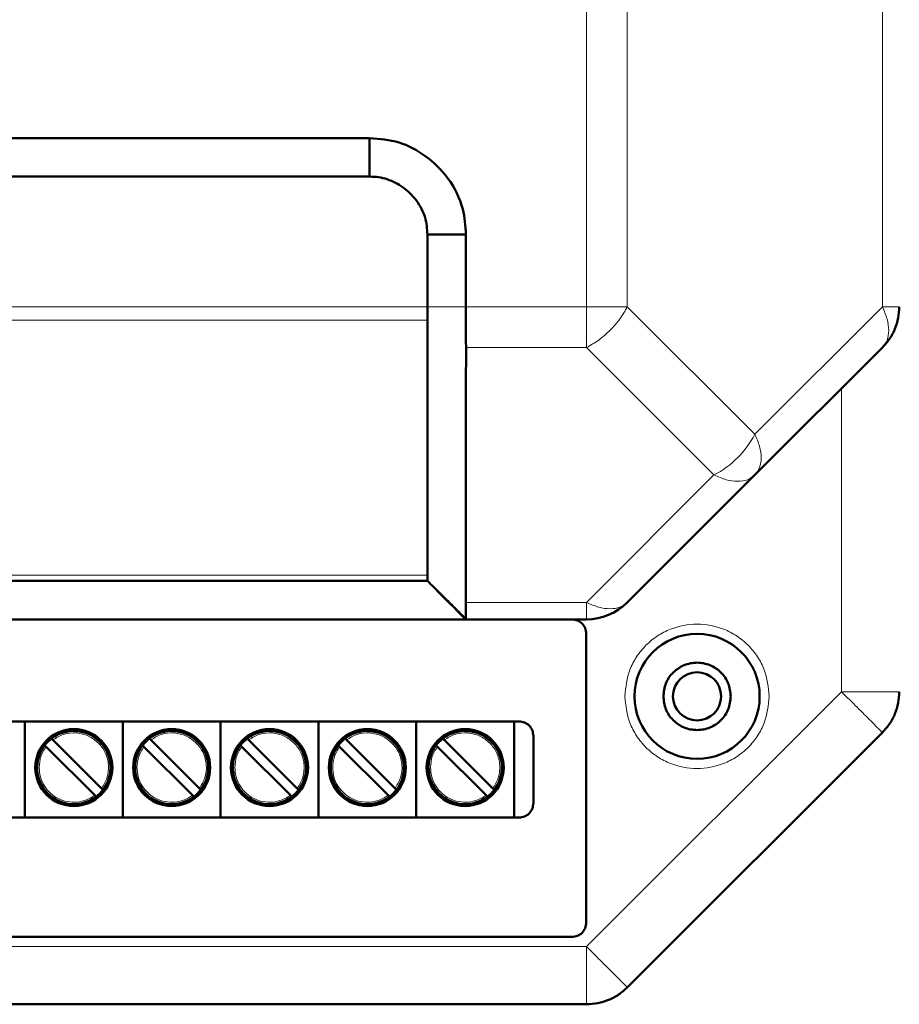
# Model space of a CAD drawing. Header units: millimetres. Extents: x 0 to 594, y 0 to 420.
# Tile 4 of 13: x 149 to 167, y 184 to 205. Entities that reach past the tile are written whole.
import ezdxf

# ---------------------------------------------------------------- set-up
doc = ezdxf.new("R2010")
doc.units = ezdxf.units.MM

msp = doc.modelspace()

# ---------------------------------------------------------------- linework, layer by layer
at = {"color": 9, "linetype": 'Continuous', "lineweight": 18}
for p, q in [((161.0021617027, 198.8821264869), (161.0021617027, 280.8880139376)), ((161.8506898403, 198.8821264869), (161.8506898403, 280.8880139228)), ((167.1477461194, 198.8821264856), (167.1477461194, 280.8880139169)), ((115.2992179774, 198.8821264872), (157.6992179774, 198.8821264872)), ((157.6992179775, 198.8821264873), (158.4992179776, 198.8821264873)), ((158.4992179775, 198.8821264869), (161.0021617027, 198.8821264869)), ((161.0021617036, 198.0335983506), (161.0021617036, 198.8821264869)), ((161.8506898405, 198.8821264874), (164.4992179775, 196.23359835)), ((164.4992179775, 196.23359835), (167.1477461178, 198.8821264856)), ((167.147746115, 198.8821264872), (167.499217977, 198.8821264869)), ((115.2991749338, 198.5992827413), (157.699261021, 198.5992831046)), ((158.5010995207, 198.0335637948), (161.0021617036, 198.0335983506)), ((163.6506898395, 195.3850702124), (161.0021617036, 198.0335983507)), ((166.29921798, 190.8821529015), (166.29921798, 197.1850702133)), ((161.002161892, 192.7365422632), (163.65068984, 195.3850702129)), ((115.2993497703, 193.3022232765), (157.6990861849, 193.3022232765)), ((158.4992879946, 192.7365422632), (161.002161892, 192.7365422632)), ((161.0021617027, 185.5850966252), (166.29921798, 190.8821529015)), ((166.2992179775, 190.8821529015), (167.4992179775, 190.8821529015)), ((111.9962742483, 185.5850966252), (161.0021617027, 185.5850966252)), ((161.0021617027, 184.3850966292), (161.0021617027, 185.5850966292))]:
    msp.add_line(p, q, dxfattribs=at)
at = {"color": 7, "linetype": 'Continuous', "lineweight": 50}
for p, q in [((116.4992179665, 202.3850702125), (156.4992179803, 202.3850702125)), ((156.4992179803, 202.3850702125), (156.4992179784, 201.5850702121)), ((116.4992179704, 201.5850702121), (156.4992179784, 201.5850702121)), ((157.6992179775, 200.3850702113), (157.6992179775, 198.8821264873)), ((158.4992179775, 200.385070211), (157.6992179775, 200.3850702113)), ((158.4992179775, 200.385070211), (158.4992179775, 198.8821264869)), ((157.6993040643, 198.5992822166), (157.6989543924, 193.3022199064)), ((164.499217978, 195.3850702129), (167.1477461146, 198.0335983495)), ((161.8506898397, 192.7365420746), (164.4992179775, 195.3850702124)), ((157.6989893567, 193.1850702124), (115.2994465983, 193.1850702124)), ((157.6987845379, 193.1850702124), (157.6988298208, 193.1850702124)), ((157.8969552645, 192.9872519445), (158.5087276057, 192.3752248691)), ((158.0726875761, 192.8119155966), (158.4997414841, 192.3852229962)), ((114.4987695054, 192.3851182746), (158.499624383, 192.3851057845)), ((158.4992077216, 192.3850702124), (158.4991692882, 192.3850702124)), ((158.4991692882, 192.3850702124), (161.0021617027, 192.3850702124)), ((160.9992179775, 192.0850966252), (160.9992179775, 186.0850966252)), ((113.3992179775, 190.2650966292), (159.5992179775, 190.2650966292)), ((149.3392186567, 190.2650966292), (149.3392186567, 188.2650966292)), ((151.3712186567, 190.2650966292), (151.3712186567, 188.2650966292)), ((153.4032186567, 190.2650966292), (153.4032186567, 188.2650966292)), ((155.4352186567, 190.2650966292), (155.4352186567, 188.2650966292)), ((157.4672186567, 190.2650966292), (157.4672186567, 188.2650966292)), ((159.4992186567, 190.2650966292), (159.4992186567, 188.2650966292)), ((159.8992179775, 189.9650966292), (159.8992179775, 188.5650966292)), ((161.8506898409, 184.736568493), (167.1477461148, 190.0336247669)), ((150.7886904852, 188.7301770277), (149.780325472, 189.7385420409)), ((149.9217468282, 189.8799633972), (150.9301118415, 188.8715983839)), ((152.8206904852, 188.7301770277), (151.812325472, 189.7385420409)), ((151.9537468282, 189.8799633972), (152.9621118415, 188.8715983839)), ((154.8526904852, 188.7301770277), (153.844325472, 189.7385420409)), ((153.9857468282, 189.8799633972), (154.9941118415, 188.8715983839)), ((156.8846904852, 188.7301770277), (155.876325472, 189.7385420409)), ((156.0177468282, 189.8799633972), (157.0261118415, 188.8715983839)), ((158.9166904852, 188.7301770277), (157.908325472, 189.7385420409)), ((158.0497468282, 189.8799633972), (159.0581118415, 188.8715983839)), ((159.5992179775, 188.2650966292), (113.3992179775, 188.2650966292)), ((160.6992179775, 185.7850966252), (112.2992179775, 185.7850966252)), ((111.9962742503, 184.3850966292), (161.0021617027, 184.3850966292))]:
    msp.add_line(p, q, dxfattribs=at)
for centre, radius in [((163.2992179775, 190.7850966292), 1.299999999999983), ((163.2992179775, 190.7850966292), 0.5), ((150.3552186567, 189.3050702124), 0.8000000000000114), ((152.3872186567, 189.3050702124), 0.799999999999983), ((154.4192186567, 189.3050702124), 0.799999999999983), ((156.4512186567, 189.3050702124), 0.799999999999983), ((158.4832186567, 189.3050702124), 0.799999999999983)]:
    msp.add_circle(centre, radius, dxfattribs=at)
at = {"color": 9, "linetype": 'Continuous', "lineweight": 18}
msp.add_arc((162.7476564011, 197.1366317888), 1.970643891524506, 297.2737787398, 332.7262213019, dxfattribs=at)
at = {"color": 7, "linetype": 'Continuous', "lineweight": 50}
for centre, radius, start, end in [((161.0021617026, 193.5850702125), 1.199999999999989, 270.000000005, 314.9999999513), ((150.3552186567, 189.3050702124), 0.7600000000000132, 127.4391568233, 142.5608431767), ((150.3552186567, 189.3050702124), 0.7600000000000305, 322.5608431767, 127.4391568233), ((152.3872186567, 189.3050702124), 0.7600000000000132, 127.4391568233, 142.5608431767), ((152.3872186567, 189.3050702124), 0.7600000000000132, 322.5608431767, 127.4391568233), ((154.4192186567, 189.3050702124), 0.7600000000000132, 127.4391568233, 142.5608431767), ((154.4192186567, 189.3050702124), 0.7600000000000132, 322.5608431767, 127.4391568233), ((156.4512186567, 189.3050702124), 0.7600000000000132, 127.4391568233, 142.5608431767), ((156.4512186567, 189.3050702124), 0.7600000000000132, 322.5608431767, 127.4391568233), ((158.4832186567, 189.3050702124), 0.7600000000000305, 127.4391568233, 142.5608431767), ((158.4832186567, 189.3050702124), 0.7600000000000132, 322.5608431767, 127.4391568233), ((150.3552186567, 189.3050702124), 0.760000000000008, 142.5608431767, 307.4391568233), ((152.3872186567, 189.3050702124), 0.760000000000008, 142.5608431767, 307.4391568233), ((154.4192186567, 189.3050702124), 0.760000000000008, 142.5608431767, 307.4391568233), ((156.4512186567, 189.3050702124), 0.760000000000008, 142.5608431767, 307.4391568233), ((158.4832186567, 189.3050702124), 0.7600000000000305, 142.5608431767, 307.4391568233), ((150.3552186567, 189.3050702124), 0.7599999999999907, 307.4391568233, 322.5608431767), ((152.3872186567, 189.3050702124), 0.7600000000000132, 307.4391568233, 322.5608431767), ((154.4192186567, 189.3050702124), 0.7600000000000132, 307.4391568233, 322.5608431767), ((156.4512186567, 189.3050702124), 0.7599999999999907, 307.4391568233, 322.5608431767), ((158.4832186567, 189.3050702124), 0.7599999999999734, 307.4391568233, 322.5608431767)]:
    msp.add_arc(centre, radius, start, end, dxfattribs=at)
for points, knots in [([(156.4992179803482, 202.3850702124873), (156.7064395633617, 202.3686944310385), (157.1165099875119, 202.3362884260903), (157.6857757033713, 202.0291489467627), (158.1588187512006, 201.5602882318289), (158.460627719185, 200.9767820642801), (158.4876566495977, 200.5623422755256), (158.4992179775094, 200.3850702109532)], [0, 0, 0, 0, 0.1974173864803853, 0.3906689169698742, 0.6044774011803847, 0.8308195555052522, 1, 1, 1, 1]), ([(156.4992179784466, 201.5850702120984), (156.5614471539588, 201.583450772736), (156.6851513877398, 201.5802315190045), (156.8656959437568, 201.5350108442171), (157.0935789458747, 201.440013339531), (157.3025839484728, 201.2879964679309), (157.4744433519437, 201.0909064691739), (157.5799130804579, 200.9187639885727), (157.6781221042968, 200.6865435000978), (157.6909393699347, 200.5033767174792), (157.69921797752, 200.3850702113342)], [0, 0, 0, 0, 0.0990037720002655, 0.1968077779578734, 0.294576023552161, 0.4917383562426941, 0.6016049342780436, 0.7099269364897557, 0.8126432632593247, 0.9999999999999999, 0.9999999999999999, 0.9999999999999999, 0.9999999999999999]), ([(157.6992179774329, 198.8821264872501), (157.6993483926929, 198.8297225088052), (157.699536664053, 198.754070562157), (157.6985593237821, 198.6845200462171), (157.6987843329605, 198.6484802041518), (157.6996280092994, 198.6250046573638), (157.6993571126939, 198.6060180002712), (157.699261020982, 198.5992831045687)], [0, 0, 0, 0, 0.4983769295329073, 0.7194718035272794, 0.7479522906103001, 0.9105943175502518, 1, 1, 1, 1]), ([(158.4992179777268, 198.8821264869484), (158.4993925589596, 198.7250721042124), (158.4996548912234, 198.4890763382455), (158.4990642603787, 198.2095253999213), (158.5004218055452, 198.0921567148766), (158.5010995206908, 198.0335637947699)], [0, 0, 0, 0, 0.4990740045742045, 0.749927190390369, 1, 1, 1, 1]), ([(158.5010995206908, 198.0335638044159), (158.5002930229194, 197.719604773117), (158.4984787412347, 197.013328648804), (158.4998140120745, 195.9539188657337), (158.4987254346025, 194.8553366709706), (158.4995254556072, 193.7959394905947), (158.499367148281, 193.0896746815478), (158.4992879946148, 192.7365422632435)], [0, 0, 0, 0, 0.1778127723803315, 0.4000041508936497, 0.6000027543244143, 0.8000013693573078, 0.9999999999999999, 0.9999999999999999, 0.9999999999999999, 0.9999999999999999]), ([(157.693031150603, 193.1904191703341), (157.7283154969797, 193.15556410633), (157.7994312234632, 193.0853136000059), (157.8689245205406, 193.0162601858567), (157.9039384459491, 192.9814678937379)], [0, 0, 0, 0, 0.4961539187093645, 1, 1, 1, 1]), ([(157.6989893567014, 193.1850702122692), (157.6988275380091, 193.1905621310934), (157.6986380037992, 193.1969946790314), (157.6986919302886, 193.2298674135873), (157.6998138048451, 193.2556439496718), (157.6993600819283, 193.2846898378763), (157.6990861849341, 193.3022238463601)], [0, 0, 0, 0, 0.498896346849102, 0.5843448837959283, 0.7490832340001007, 0.9999999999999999, 0.9999999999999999, 0.9999999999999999, 0.9999999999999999]), ([(157.8969552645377, 192.9883191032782), (157.9989302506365, 192.8868410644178), (158.2029319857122, 192.6838334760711), (158.4067784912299, 192.4808553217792), (158.5087276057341, 192.3793404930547)], [0, 0, 0, 0, 0.4998731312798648, 0.9999999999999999, 0.9999999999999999, 0.9999999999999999, 0.9999999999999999]), ([(158.4991692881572, 192.3850702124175), (158.4989092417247, 192.4014360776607), (158.4983888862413, 192.4341843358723), (158.4989881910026, 192.6357223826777), (158.4992879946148, 192.7365422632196)], [0, 0, 0, 0, 0.4997476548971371, 1, 1, 1, 1]), ([(149.8932005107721, 189.9085097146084), (149.8935119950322, 189.9081982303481), (149.8941349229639, 189.9075753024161), (149.8989878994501, 189.9027223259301), (149.9061420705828, 189.8955681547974), (149.9141809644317, 189.8875292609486), (149.919557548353, 189.8821526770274), (149.9217468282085, 189.8799633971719)], [0, 0, 0, 0, 0.212285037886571, 0.4245424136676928, 0.637600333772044, 0.8524352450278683, 1, 1, 1, 1]), ([(151.9252005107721, 189.9085097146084), (151.9255119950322, 189.9081982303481), (151.9261349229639, 189.9075753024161), (151.9309878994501, 189.9027223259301), (151.9381420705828, 189.8955681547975), (151.9461809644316, 189.8875292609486), (151.951557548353, 189.8821526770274), (151.9537468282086, 189.8799633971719)], [0, 0, 0, 0, 0.2122850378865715, 0.4245424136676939, 0.6376003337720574, 0.8524352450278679, 0.9999999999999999, 0.9999999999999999, 0.9999999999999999, 0.9999999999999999]), ([(153.9572005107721, 189.9085097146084), (153.9575119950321, 189.9081982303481), (153.9581349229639, 189.9075753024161), (153.9629878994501, 189.9027223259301), (153.9701420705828, 189.8955681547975), (153.9781809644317, 189.8875292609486), (153.983557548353, 189.8821526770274), (153.9857468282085, 189.8799633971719)], [0, 0, 0, 0, 0.2122850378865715, 0.4245424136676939, 0.6376003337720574, 0.8524352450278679, 0.9999999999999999, 0.9999999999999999, 0.9999999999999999, 0.9999999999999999]), ([(155.9892005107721, 189.9085097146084), (155.9895119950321, 189.9081982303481), (155.9901349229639, 189.9075753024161), (155.9949878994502, 189.9027223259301), (156.0021420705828, 189.8955681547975), (156.0101809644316, 189.8875292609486), (156.015557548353, 189.8821526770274), (156.0177468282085, 189.8799633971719)], [0, 0, 0, 0, 0.2122850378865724, 0.4245424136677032, 0.6376003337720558, 0.8524352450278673, 0.9999999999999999, 0.9999999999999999, 0.9999999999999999, 0.9999999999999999]), ([(158.0212005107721, 189.9085097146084), (158.0215119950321, 189.9081982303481), (158.0221349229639, 189.9075753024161), (158.0269878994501, 189.9027223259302), (158.0341420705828, 189.8955681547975), (158.0421809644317, 189.8875292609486), (158.047557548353, 189.8821526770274), (158.0497468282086, 189.8799633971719)], [0, 0, 0, 0, 0.2122850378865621, 0.424542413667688, 0.6376003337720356, 0.8524352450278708, 1, 1, 1, 1]), ([(149.7803254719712, 189.7385420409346), (149.7770930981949, 189.7417744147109), (149.7706277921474, 189.7482397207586), (149.7620212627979, 189.7568462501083), (149.7555700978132, 189.7632974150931), (149.7522378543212, 189.7666296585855), (149.7519070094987, 189.7669605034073), (149.7517791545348, 189.7670883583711)], [0, 0, 0, 0, 0.2172345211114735, 0.4345065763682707, 0.6507225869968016, 0.8650217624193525, 1, 1, 1, 1]), ([(151.8123254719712, 189.7385420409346), (151.8090930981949, 189.7417744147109), (151.8026277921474, 189.7482397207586), (151.7940212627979, 189.7568462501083), (151.7875700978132, 189.7632974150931), (151.7842378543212, 189.7666296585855), (151.7839070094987, 189.7669605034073), (151.7837791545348, 189.7670883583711)], [0, 0, 0, 0, 0.2172345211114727, 0.4345065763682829, 0.6507225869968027, 0.865021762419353, 1, 1, 1, 1]), ([(153.8443254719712, 189.7385420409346), (153.8410930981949, 189.7417744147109), (153.8346277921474, 189.7482397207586), (153.8260212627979, 189.7568462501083), (153.8195700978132, 189.7632974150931), (153.8162378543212, 189.7666296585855), (153.8159070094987, 189.7669605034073), (153.8157791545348, 189.7670883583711)], [0, 0, 0, 0, 0.2172345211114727, 0.4345065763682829, 0.6507225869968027, 0.865021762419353, 1, 1, 1, 1]), ([(155.8763254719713, 189.7385420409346), (155.8730930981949, 189.7417744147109), (155.8666277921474, 189.7482397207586), (155.8580212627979, 189.7568462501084), (155.8515700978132, 189.7632974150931), (155.8482378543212, 189.7666296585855), (155.8479070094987, 189.7669605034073), (155.8477791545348, 189.7670883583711)], [0, 0, 0, 0, 0.2172345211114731, 0.4345065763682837, 0.6507225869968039, 0.8650217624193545, 1, 1, 1, 1]), ([(157.9083254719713, 189.7385420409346), (157.905093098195, 189.7417744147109), (157.8986277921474, 189.7482397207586), (157.8900212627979, 189.7568462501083), (157.8835700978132, 189.7632974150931), (157.8802378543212, 189.7666296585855), (157.8799070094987, 189.7669605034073), (157.8797791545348, 189.7670883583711)], [0, 0, 0, 0, 0.2172345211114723, 0.4345065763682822, 0.6507225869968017, 0.8650217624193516, 1, 1, 1, 1]), ([(150.930111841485, 188.8715983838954), (150.9333442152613, 188.8683660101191), (150.9398095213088, 188.8619007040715), (150.9484160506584, 188.8532941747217), (150.954867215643, 188.8468430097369), (150.958199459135, 188.8435107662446), (150.9585303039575, 188.8431799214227), (150.9586581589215, 188.843052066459)], [0, 0, 0, 0, 0.2172345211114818, 0.4345065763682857, 0.6507225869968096, 0.8650217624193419, 1, 1, 1, 1]), ([(152.962111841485, 188.8715983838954), (152.9653442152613, 188.8683660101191), (152.9718095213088, 188.8619007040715), (152.9804160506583, 188.8532941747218), (152.9868672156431, 188.8468430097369), (152.9901994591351, 188.8435107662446), (152.9905303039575, 188.8431799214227), (152.9906581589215, 188.843052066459)], [0, 0, 0, 0, 0.2172345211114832, 0.4345065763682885, 0.6507225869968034, 0.8650217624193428, 1, 1, 1, 1]), ([(154.994111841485, 188.8715983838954), (154.9973442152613, 188.8683660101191), (155.0038095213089, 188.8619007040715), (155.0124160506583, 188.8532941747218), (155.018867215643, 188.8468430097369), (155.0221994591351, 188.8435107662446), (155.0225303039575, 188.8431799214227), (155.0226581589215, 188.843052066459)], [0, 0, 0, 0, 0.2172345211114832, 0.4345065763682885, 0.6507225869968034, 0.8650217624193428, 1, 1, 1, 1]), ([(157.026111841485, 188.8715983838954), (157.0293442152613, 188.8683660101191), (157.0358095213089, 188.8619007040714), (157.0444160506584, 188.8532941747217), (157.0508672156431, 188.8468430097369), (157.0541994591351, 188.8435107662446), (157.0545303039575, 188.8431799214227), (157.0546581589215, 188.843052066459)], [0, 0, 0, 0, 0.2172345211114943, 0.4345065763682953, 0.6507225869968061, 0.8650217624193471, 1, 1, 1, 1]), ([(159.058111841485, 188.8715983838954), (159.0613442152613, 188.8683660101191), (159.0678095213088, 188.8619007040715), (159.0764160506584, 188.8532941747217), (159.082867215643, 188.8468430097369), (159.0861994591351, 188.8435107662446), (159.0865303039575, 188.8431799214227), (159.0866581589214, 188.843052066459)], [0, 0, 0, 0, 0.2172345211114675, 0.4345065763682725, 0.6507225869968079, 0.8650217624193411, 1, 1, 1, 1]), ([(150.8172368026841, 188.7016307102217), (150.8169253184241, 188.7019421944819), (150.8163023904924, 188.702565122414), (150.8114494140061, 188.7074180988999), (150.8042952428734, 188.7145722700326), (150.7962563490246, 188.7226111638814), (150.7908797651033, 188.7279877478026), (150.7886904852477, 188.7301770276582)], [0, 0, 0, 0, 0.2122850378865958, 0.4245424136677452, 0.6376003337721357, 0.8524352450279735, 1, 1, 1, 1]), ([(152.8492368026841, 188.7016307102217), (152.8489253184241, 188.7019421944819), (152.8483023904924, 188.7025651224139), (152.8434494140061, 188.7074180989), (152.8362952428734, 188.7145722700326), (152.8282563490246, 188.7226111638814), (152.8228797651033, 188.7279877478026), (152.8206904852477, 188.7301770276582)], [0, 0, 0, 0, 0.212285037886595, 0.4245424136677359, 0.6376003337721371, 0.8524352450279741, 1, 1, 1, 1]), ([(154.8812368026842, 188.7016307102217), (154.8809253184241, 188.7019421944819), (154.8803023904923, 188.7025651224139), (154.8754494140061, 188.7074180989), (154.8682952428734, 188.7145722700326), (154.8602563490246, 188.7226111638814), (154.8548797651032, 188.7279877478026), (154.8526904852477, 188.7301770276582)], [0, 0, 0, 0, 0.212285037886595, 0.4245424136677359, 0.6376003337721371, 0.8524352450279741, 1, 1, 1, 1]), ([(156.9132368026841, 188.7016307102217), (156.9129253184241, 188.7019421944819), (156.9123023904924, 188.7025651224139), (156.9074494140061, 188.7074180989), (156.9002952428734, 188.7145722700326), (156.8922563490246, 188.7226111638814), (156.8868797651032, 188.7279877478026), (156.8846904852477, 188.7301770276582)], [0, 0, 0, 0, 0.2122850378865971, 0.4245424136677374, 0.6376003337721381, 0.8524352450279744, 1, 1, 1, 1]), ([(158.9452368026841, 188.7016307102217), (158.9449253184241, 188.7019421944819), (158.9443023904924, 188.7025651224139), (158.9394494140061, 188.7074180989), (158.9322952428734, 188.7145722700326), (158.9242563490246, 188.7226111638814), (158.9188797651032, 188.7279877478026), (158.9166904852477, 188.7301770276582)], [0, 0, 0, 0, 0.2122850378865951, 0.4245424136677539, 0.6376003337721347, 0.8524352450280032, 1, 1, 1, 1])]:
    msp.add_open_spline(points, degree=3, knots=knots, dxfattribs=at)
at = {"color": 9, "linetype": 'Continuous', "lineweight": 18}
for points in [[(161.0021617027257, 198.8821264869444), (161.0807334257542, 198.8821264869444), (161.2378768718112, 198.8821264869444), (161.4639513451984, 198.8821264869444), (161.6746086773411, 198.8821264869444), (161.7919961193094, 198.8821264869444), (161.8506898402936, 198.8821264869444)], [(161.8506898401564, 198.8821264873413), (161.8023107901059, 198.7965673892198), (161.7055526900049, 198.6254491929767), (161.4969915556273, 198.3872966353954), (161.2588389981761, 198.1787355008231), (161.0877208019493, 198.0819774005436), (161.002161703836, 198.0335983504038)], [(167.147746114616, 198.0335983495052), (167.1849261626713, 198.0819773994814), (167.259286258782, 198.1787354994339), (167.2888776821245, 198.3872966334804), (167.2592862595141, 198.6254491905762), (167.1849261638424, 198.7965673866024), (167.1477461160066, 198.8821264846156)], [(164.4992179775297, 196.2335983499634), (164.5363980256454, 196.1480392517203), (164.6107581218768, 195.9769210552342), (164.6403495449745, 195.7387684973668), (164.6107581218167, 195.5302073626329), (164.5363980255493, 195.4334492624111), (164.4992179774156, 195.3850702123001)], [(164.4992179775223, 195.3850702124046), (164.450838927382, 195.3478901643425), (164.3540808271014, 195.2735300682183), (164.1455196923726, 195.2439386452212), (163.9073671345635, 195.2735300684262), (163.7362489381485, 195.3478901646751), (163.6506898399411, 195.3850702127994)], [(161.0021617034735, 192.7365420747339), (161.0877208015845, 192.699362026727), (161.2588389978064, 192.6250019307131), (161.4969915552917, 192.5954105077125), (161.705552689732, 192.6250019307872), (161.8023107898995, 192.6993620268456), (161.8506898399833, 192.7365420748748)], [(161.0021617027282, 192.3850702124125), (161.0021617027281, 192.3895039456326), (161.002161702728, 192.3983714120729), (161.0021617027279, 192.47021139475), (161.0021617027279, 192.5792716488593), (161.002161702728, 192.6841185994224), (161.002161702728, 192.7365420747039)], [(167.1477461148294, 190.0336247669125), (167.1349914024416, 190.0463794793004), (167.1094819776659, 190.0718889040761), (166.9132605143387, 190.2681103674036), (166.6327838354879, 190.5485870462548), (166.4104065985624, 190.7709642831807), (166.2992179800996, 190.8821529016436)], [(149.6352186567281, 189.305070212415), (149.6417463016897, 189.3832262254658), (149.6548015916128, 189.5395382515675), (149.7384841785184, 189.6722074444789), (149.7803254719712, 189.7385420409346)], [(151.6672186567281, 189.305070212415), (151.6737463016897, 189.3832262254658), (151.6868015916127, 189.5395382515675), (151.7704841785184, 189.6722074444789), (151.8123254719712, 189.7385420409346)], [(153.6992186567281, 189.305070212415), (153.7057463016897, 189.3832262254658), (153.7188015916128, 189.5395382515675), (153.8024841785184, 189.6722074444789), (153.8443254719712, 189.7385420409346)], [(155.7312186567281, 189.305070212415), (155.7377463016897, 189.3832262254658), (155.7508015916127, 189.5395382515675), (155.8344841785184, 189.6722074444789), (155.8763254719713, 189.7385420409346)], [(157.7632186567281, 189.305070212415), (157.7697463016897, 189.3832262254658), (157.7828015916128, 189.5395382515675), (157.8664841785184, 189.6722074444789), (157.9083254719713, 189.7385420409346)], [(161.0021617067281, 185.5850966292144), (161.113350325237, 185.4739080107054), (161.3357275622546, 185.2515307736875), (161.616204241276, 184.9710540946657), (161.8124257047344, 184.774832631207), (161.8379351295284, 184.749323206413), (161.8506898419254, 184.736568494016)]]:
    msp.add_open_spline(points, degree=3, dxfattribs=at)
at = {"color": 7, "linetype": 'Continuous', "lineweight": 50}
for points in [[(167.4992179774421, 198.882126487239), (167.4947842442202, 198.8035547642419), (167.4859167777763, 198.6464113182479), (167.4140767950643, 198.420336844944), (167.3050165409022, 198.209679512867), (167.200169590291, 198.092292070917), (167.1477461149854, 198.0335983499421)], [(160.7031988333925, 192.3850702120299), (160.7421153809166, 192.3801213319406), (160.8199484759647, 192.370223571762), (160.9176616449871, 192.300660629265), (160.9859218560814, 192.2020329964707), (160.9947859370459, 192.1240754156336), (160.9992179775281, 192.085096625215)], [(163.9992179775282, 190.785096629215), (163.9886958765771, 190.8767140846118), (163.9676516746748, 191.0599489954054), (163.8057772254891, 191.2929575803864), (163.5743957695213, 191.4486489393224), (163.2992179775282, 191.5033204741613), (163.0240401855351, 191.4486489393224), (162.7926587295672, 191.2929575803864), (162.6307842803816, 191.0599489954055), (162.6097400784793, 190.8767140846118), (162.5992179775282, 190.785096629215)], [(162.5992179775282, 190.785096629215), (162.6097400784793, 190.6934791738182), (162.6307842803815, 190.5102442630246), (162.7926587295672, 190.2772356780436), (163.0240401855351, 190.1215443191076), (163.2992179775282, 190.0668727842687), (163.5743957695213, 190.1215443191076), (163.8057772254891, 190.2772356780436), (163.9676516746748, 190.5102442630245), (163.9886958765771, 190.6934791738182), (163.9992179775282, 190.785096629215)], [(167.4992179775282, 190.882152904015), (167.4947842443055, 190.8035811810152), (167.4859167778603, 190.6464377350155), (167.4140767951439, 190.4203632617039), (167.3050165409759, 190.2097059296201), (167.2001695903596, 190.0923184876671), (167.1477461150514, 190.0336247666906)], [(159.5992179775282, 190.265096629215), (159.63852909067, 190.2605871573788), (159.7171513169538, 190.2515682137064), (159.8163147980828, 190.1821934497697), (159.8856895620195, 190.0830299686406), (159.894708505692, 190.0044077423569), (159.8992179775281, 189.965096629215)], [(159.8992179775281, 188.565096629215), (159.894708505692, 188.5257855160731), (159.8856895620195, 188.4471632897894), (159.8163147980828, 188.3479998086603), (159.7171513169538, 188.2786250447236), (159.63852909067, 188.2696061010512), (159.5992179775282, 188.265096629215)], [(160.9992179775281, 186.085096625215), (160.994708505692, 186.0457855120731), (160.9856895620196, 185.9671632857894), (160.9163147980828, 185.8679998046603), (160.8171513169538, 185.7986250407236), (160.73852909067, 185.7896060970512), (160.6992179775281, 185.785096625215)], [(161.850689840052, 184.7365684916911), (161.7919961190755, 184.6841450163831), (161.6746086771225, 184.579298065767), (161.4639513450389, 184.4702378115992), (161.2378768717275, 184.3983978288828), (161.0807334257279, 184.3895303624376), (161.0021617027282, 184.385096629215)]]:
    msp.add_open_spline(points, degree=3, dxfattribs=at)
at = {"color": 9, "linetype": 'Continuous', "lineweight": 18}
for points, knots in [([(161.7992179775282, 190.785096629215), (161.8192549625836, 190.9737776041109), (161.8500782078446, 191.2640288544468), (162.0371246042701, 191.6133549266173), (162.2307172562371, 191.853332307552), (162.4710273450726, 192.048171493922), (162.8202514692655, 192.229363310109), (163.2992179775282, 192.321326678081), (163.7781844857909, 192.2293633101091), (164.1274086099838, 192.048171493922), (164.3677186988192, 191.853332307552), (164.5613113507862, 191.6133549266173), (164.7483577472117, 191.2640288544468), (164.7791809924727, 190.9737776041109), (164.7992179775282, 190.785096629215)], [0, 0, 0, 0, 0.1197284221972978, 0.1841803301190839, 0.2500000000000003, 0.3158196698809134, 0.3802715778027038, 0.5000000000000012, 0.619728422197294, 0.6841803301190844, 0.7499999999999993, 0.8158196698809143, 0.8802715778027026, 0.9999999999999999, 0.9999999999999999, 0.9999999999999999, 0.9999999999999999]), ([(164.7992179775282, 190.785096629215), (164.7791809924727, 190.5964156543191), (164.7483577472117, 190.3061644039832), (164.5613113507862, 189.9568383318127), (164.3677186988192, 189.716860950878), (164.1274086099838, 189.522021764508), (163.7781844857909, 189.340829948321), (163.2992179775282, 189.248866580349), (162.8202514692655, 189.3408299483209), (162.4710273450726, 189.522021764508), (162.2307172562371, 189.716860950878), (162.0371246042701, 189.9568383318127), (161.8500782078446, 190.3061644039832), (161.8192549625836, 190.5964156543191), (161.7992179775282, 190.785096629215)], [0, 0, 0, 0, 0.1197284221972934, 0.1841803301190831, 0.2499999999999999, 0.3158196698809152, 0.3802715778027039, 0.4999999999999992, 0.6197284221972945, 0.6841803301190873, 0.7500000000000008, 0.8158196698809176, 0.8802715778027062, 1, 1, 1, 1]), ([(149.9217468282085, 189.8799633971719), (149.9931049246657, 189.9232369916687), (150.140647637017, 190.0127111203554), (150.4071857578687, 190.0389748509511), (150.662884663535, 189.9733137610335), (150.8745704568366, 189.8244220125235), (151.0234622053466, 189.6127362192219), (151.0891232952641, 189.3570373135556), (151.0628595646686, 189.0904991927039), (150.9733854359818, 188.9429564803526), (150.930111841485, 188.8715983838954)], [0, 0, 0, 0, 0.1209109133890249, 0.2500000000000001, 0.3790890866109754, 0.4999999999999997, 0.6209109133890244, 0.7500000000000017, 0.8790890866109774, 1, 1, 1, 1]), ([(151.9537468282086, 189.8799633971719), (152.0251049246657, 189.9232369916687), (152.172647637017, 190.0127111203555), (152.4391857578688, 190.0389748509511), (152.694884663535, 189.9733137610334), (152.9065704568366, 189.8244220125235), (153.0554622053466, 189.6127362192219), (153.1211232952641, 189.3570373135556), (153.0948595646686, 189.0904991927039), (153.0053854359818, 188.9429564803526), (152.962111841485, 188.8715983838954)], [0, 0, 0, 0, 0.1209109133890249, 0.2500000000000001, 0.3790890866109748, 0.4999999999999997, 0.6209109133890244, 0.7500000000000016, 0.8790890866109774, 0.9999999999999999, 0.9999999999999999, 0.9999999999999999, 0.9999999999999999]), ([(153.9857468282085, 189.8799633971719), (154.0571049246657, 189.9232369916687), (154.204647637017, 190.0127111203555), (154.4711857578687, 190.0389748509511), (154.7268846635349, 189.9733137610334), (154.9385704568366, 189.8244220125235), (155.0874622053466, 189.6127362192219), (155.1531232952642, 189.3570373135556), (155.1268595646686, 189.0904991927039), (155.0373854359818, 188.9429564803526), (154.994111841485, 188.8715983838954)], [0, 0, 0, 0, 0.1209109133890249, 0.2500000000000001, 0.3790890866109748, 0.4999999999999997, 0.6209109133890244, 0.7500000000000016, 0.8790890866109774, 0.9999999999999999, 0.9999999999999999, 0.9999999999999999, 0.9999999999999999]), ([(156.0177468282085, 189.8799633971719), (156.0891049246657, 189.9232369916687), (156.236647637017, 190.0127111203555), (156.5031857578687, 190.0389748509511), (156.7588846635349, 189.9733137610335), (156.9705704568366, 189.8244220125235), (157.1194622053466, 189.6127362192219), (157.1851232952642, 189.3570373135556), (157.1588595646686, 189.0904991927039), (157.0693854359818, 188.9429564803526), (157.026111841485, 188.8715983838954)], [0, 0, 0, 0, 0.120910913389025, 0.2500000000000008, 0.379089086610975, 0.4999999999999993, 0.6209109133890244, 0.7500000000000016, 0.8790890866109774, 1, 1, 1, 1]), ([(158.0497468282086, 189.8799633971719), (158.1211049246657, 189.9232369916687), (158.268647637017, 190.0127111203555), (158.5351857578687, 190.0389748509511), (158.7908846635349, 189.9733137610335), (159.0025704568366, 189.8244220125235), (159.1514622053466, 189.6127362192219), (159.2171232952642, 189.3570373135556), (159.1908595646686, 189.0904991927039), (159.1013854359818, 188.9429564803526), (159.058111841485, 188.8715983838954)], [0, 0, 0, 0, 0.1209109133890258, 0.2500000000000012, 0.3790890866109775, 0.5000000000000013, 0.6209109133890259, 0.7500000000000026, 0.8790890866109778, 1, 1, 1, 1]), ([(150.7886904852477, 188.7301770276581), (150.7335265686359, 188.6950426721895), (150.6210108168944, 188.6233804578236), (150.4217331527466, 188.5790414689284), (150.2196180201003, 188.5883913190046), (150.030093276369, 188.65273517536), (149.8646148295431, 188.7653257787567), (149.7354670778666, 188.9210781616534), (149.6508961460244, 189.1068879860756), (149.6403762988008, 189.2398714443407), (149.6352186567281, 189.305070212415)], [0, 0, 0, 0, 0.1225693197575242, 0.2500000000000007, 0.3774306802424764, 0.5000000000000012, 0.6225693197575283, 0.7500000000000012, 0.8774306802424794, 1, 1, 1, 1]), ([(152.8206904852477, 188.7301770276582), (152.7655265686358, 188.6950426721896), (152.6530108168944, 188.6233804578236), (152.4537331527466, 188.5790414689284), (152.2516180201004, 188.5883913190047), (152.0620932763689, 188.65273517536), (151.896614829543, 188.7653257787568), (151.7674670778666, 188.9210781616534), (151.6828961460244, 189.1068879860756), (151.6723762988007, 189.2398714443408), (151.6672186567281, 189.305070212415)], [0, 0, 0, 0, 0.1225693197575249, 0.2500000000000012, 0.3774306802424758, 0.5000000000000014, 0.6225693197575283, 0.7500000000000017, 0.8774306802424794, 1, 1, 1, 1]), ([(154.8526904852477, 188.7301770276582), (154.7975265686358, 188.6950426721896), (154.6850108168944, 188.6233804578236), (154.4857331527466, 188.5790414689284), (154.2836180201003, 188.5883913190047), (154.0940932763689, 188.65273517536), (153.9286148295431, 188.7653257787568), (153.7994670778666, 188.9210781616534), (153.7148961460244, 189.1068879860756), (153.7043762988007, 189.2398714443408), (153.6992186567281, 189.305070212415)], [0, 0, 0, 0, 0.1225693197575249, 0.2500000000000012, 0.3774306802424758, 0.5000000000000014, 0.6225693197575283, 0.7500000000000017, 0.8774306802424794, 1, 1, 1, 1]), ([(156.8846904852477, 188.7301770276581), (156.8295265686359, 188.6950426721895), (156.7170108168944, 188.6233804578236), (156.5177331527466, 188.5790414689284), (156.3156180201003, 188.5883913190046), (156.1260932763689, 188.6527351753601), (155.960614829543, 188.7653257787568), (155.8314670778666, 188.9210781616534), (155.7468961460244, 189.1068879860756), (155.7363762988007, 189.2398714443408), (155.7312186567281, 189.305070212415)], [0, 0, 0, 0, 0.1225693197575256, 0.2500000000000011, 0.3774306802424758, 0.5000000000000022, 0.6225693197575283, 0.7500000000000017, 0.8774306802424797, 1, 1, 1, 1]), ([(158.9166904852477, 188.7301770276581), (158.8615265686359, 188.6950426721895), (158.7490108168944, 188.6233804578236), (158.5497331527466, 188.5790414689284), (158.3476180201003, 188.5883913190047), (158.1580932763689, 188.6527351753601), (157.992614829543, 188.7653257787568), (157.8634670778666, 188.9210781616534), (157.7788961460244, 189.1068879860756), (157.7683762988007, 189.2398714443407), (157.7632186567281, 189.305070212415)], [0, 0, 0, 0, 0.1225693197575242, 0.2499999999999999, 0.3774306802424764, 0.5000000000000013, 0.6225693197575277, 0.7500000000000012, 0.8774306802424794, 1, 1, 1, 1])]:
    msp.add_open_spline(points, degree=3, knots=knots, dxfattribs=at)

doc.saveas('drawing.dxf')
